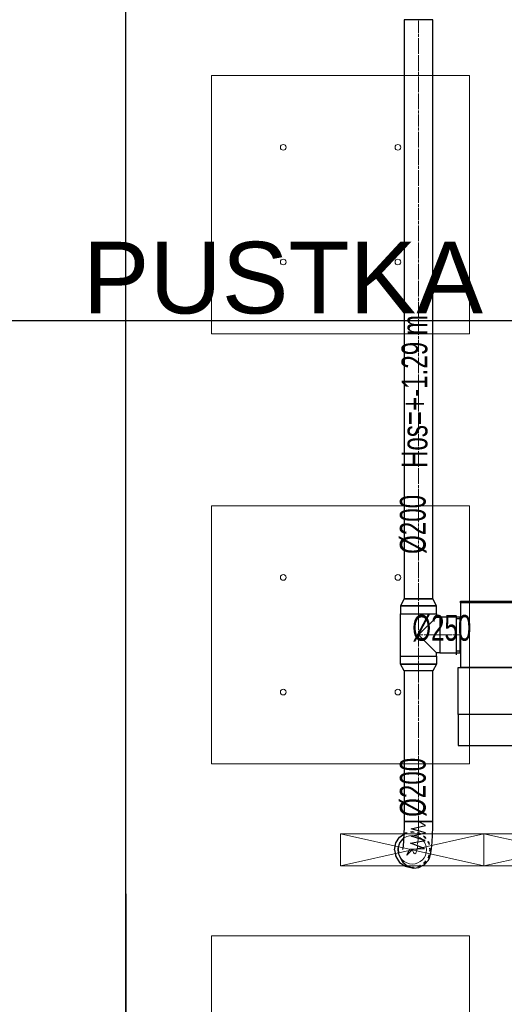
# Model space of a CAD drawing. Header units: centimetres. Extents: x -228435 to 46820, y -89367 to 152985.
# Tile 120 of 252: x -53280 to -49897, y 79330 to 86198. Entities that reach past the tile are written whole.
import ezdxf

# ---------------------------------------------------------------- set-up
doc = ezdxf.new("R2010")
doc.units = ezdxf.units.CM
doc.header["$LTSCALE"] = 50
for name, pattern in [('CADVENT_CENTERLINE', [9.9, 7.4, -1, 0.5, -1]), ('CADVENT_HIDDEN', [0.8, 0.25, -0.55]), ('Osie rzutów$0$DASHDOT2', [12.7, 6.35, -3.175, 0, -3.175]), ('SU Lampy kwadratowe  -1$0$HIDDENX2', [19.05, 12.7, -6.35])]:
    doc.linetypes.add(name, pattern=pattern)
for name, color, linetype in [('01-103-Went PP_poziom-0_5$0$L_Nawiew', 3, 'Continuous'), ('bgde-nawiewEXP', 1, 'Continuous'), ('bgde-nawiewHIDDEN', 1, 'Continuous'), ('bgde-tekst', 7, 'Continuous'), ('bgde-wywiewSOL', 5, 'Continuous'), ('Osie rzutów$0$ARCH_INFO_OSIE_IST', 8, 'Osie rzutów$0$DASHDOT2'), ('Osie rzutów$0$ARCH_INFO_OSIE_OPISY_IST', 8, 'Continuous'), ('Pomieszczenia -05$0$ARCH_INFO_OPISY', 8, 'Continuous')]:
    doc.layers.add(name, color=color, linetype=linetype)
for name, color, linetype, lineweight in [('bgde-nawiewCEN', 7, 'Continuous', 13), ('bgde_nawiewnik', 11, 'Continuous', 5), ('SU Lampy kwadratowe  -05$0$ARCH_SUFITY_PODWIESZANE', 8, 'Continuous', 9), ('SU Lampy kwadratowe  -1$0$ARCH_SUFITY_PODWIESZANE', 8, 'SU Lampy kwadratowe  -1$0$HIDDENX2', 9)]:
    doc.layers.add(name, color=color, linetype=linetype, lineweight=lineweight)
doc.styles.add('Pomieszczenia -05$0$Arial', font='ARIAL.TTF')

# ---------------------------------------------------------------- blocks, each defined once
blk = doc.blocks.new('Osie rzutów')
at = {"layer": 'Osie rzutów$0$ARCH_INFO_OSIE_IST', "ltscale": 10}
for p, q in [((6860, 12255), (6860, 15006.6)), ((4436.04, 12910), (7599.14, 12910)), ((6860, 12510), (6860, 4623.26))]:
    blk.add_line(p, q, dxfattribs=at)
blk = doc.blocks.new('SU Lampy kwadratowe  -05')
at = {"layer": 'SU Lampy kwadratowe  -05$0$ARCH_SUFITY_PODWIESZANE'}
for centre in [(6970, 13030.75), (7050, 13030.75), (6970, 12950.75), (7050, 12950.75), (6970, 12730.75), (7050, 12730.75), (6970, 12650.75), (7050, 12650.75)]:
    blk.add_circle(centre, 2, dxfattribs=at)
at = {"layer": 'SU Lampy kwadratowe  -1$0$ARCH_SUFITY_PODWIESZANE', "ltscale": 2.5}
for points in [[(6920, 13080.75), (7100, 13080.75), (7100, 12900.75), (6920, 12900.75)], [(6920, 12780.75), (7100, 12780.75), (7100, 12600.75), (6920, 12600.75)], [(6920, 12480.75), (7100, 12480.75), (7100, 12300.75), (6920, 12300.75)]]:
    blk.add_lwpolyline(points, close=True, dxfattribs=at)
blk = doc.blocks.new('A$C066D7839')
at = {"layer": 'bgde_nawiewnik'}
for p, q in [((-50, -11.15), (-50, 11.15)), ((-50, 11.15), (50, 11.15)), ((-50, -11.15), (50, 11.15)), ((50, -11.15), (-50, 11.15)), ((50, 11.15), (50, -11.15)), ((50, -11.15), (-50, -11.15))]:
    blk.add_line(p, q, dxfattribs=at)
blk.add_circle((0, 0), 10, dxfattribs=at)
blk = doc.blocks.new('A$C5B3E7367')
at = {"layer": '01-103-Went PP_poziom-0_5$0$L_Nawiew'}
h = blk.add_hatch(color=256, dxfattribs=at)
h.paths.add_polyline_path([(215, 704), (215, 674), (331.7, 674), (331.7, 612.1), (445.9, 689), (331.7, 765.9), (331.7, 704)])
h.paths.add_polyline_path([(48.3, 704), (48.3, 674), (215, 674), (215, 704)])
for p, q in [((215, 1525), (165, 1525)), ((165, 1525), (165, 1505)), ((215, 1400), (215, 1530)), ((545, 1530), (215, 1530)), ((215, 1530), (215, 1515)), ((545, 1400), (545, 1530)), ((165, 1505), (215, 1505)), ((243.8, 1452), (268.8, 1452)), ((256.2, 1452), (256.2, 1400)), ((326.2, 1452), (351.2, 1452)), ((338.8, 1452), (338.8, 1400)), ((408.8, 1452), (433.8, 1452)), ((421.2, 1452), (421.2, 1400)), ((491.2, 1452), (516.2, 1452)), ((503.8, 1452), (503.8, 1400)), ((0, 1378), (215, 1378)), ((0, 0), (0, 1378)), ((545, 1400), (215, 1400)), ((215, 1400), (215, 1378)), ((215, 1378), (215, 0)), ((545, 0), (545, 1400)), ((445.9, 689), (331.7, 765.9)), ((331.7, 704), (331.7, 765.9)), ((48.3, 704), (331.7, 704)), ((48.3, 704), (48.3, 674)), ((445.9, 689), (331.7, 612.1)), ((48.3, 674), (331.7, 674)), ((331.7, 612.1), (331.7, 674)), ((215, 0), (0, 0)), ((215, 0), (545, 0))]:
    blk.add_line(p, q, dxfattribs=at)
blk = doc.blocks.new('A$C53CA46B8')
at = {"layer": 'bgde-wywiewSOL'}
for p, q in [((200.4, 481.1), (-249.6, 481.1)), ((-249.6, 481.1), (-249.6, -878.9)), ((112.9, 511.1), (-162.1, 511.1)), ((-137.1, 481.1), (-137.1, 511.1)), ((87.9, 481.1), (87.9, 511.1)), ((200.4, 481.1), (200.4, -878.9)), ((200.4, -878.9), (-249.6, -878.9)), ((-137.1, -878.9), (-137.1, -908.9)), ((87.9, -878.9), (87.9, -908.9)), ((112.9, -908.9), (-162.1, -908.9))]:
    blk.add_line(p, q, dxfattribs=at)
at = {"layer": '01-103-Went PP_poziom-0_5$0$L_Nawiew'}
blk.add_blockref('A$C5B3E7367', (-794.6, -893.9), dxfattribs=at)

msp = doc.modelspace()

# ---------------------------------------------------------------- linework, layer by layer
at = {"layer": 'bgde-nawiewCEN', "linetype": 'CADVENT_CENTERLINE', "ltscale": 0.06}
for p, q in [((-50496.365, 82157.114, 359.822), (-50496.365, 86197.824, 359.822)), ((-50496.365, 82054.114, 359.822), (-50496.365, 82157.114, 359.822)), ((-50496.365, 82054.114, 359.822), (-50496.365, 81906.114, 359.822)), ((-50496.365, 81906.114, 359.822), (-50496.365, 81758.114, 359.822)), ((-50346.365, 81906.114, 359.822), (-50496.365, 81906.114, 359.822)), ((-50346.365, 81906.114, 359.822), (-50206.365, 81906.114, 359.822)), ((-50202.365, 81906.114, 359.822), (-50206.365, 81906.114, 359.822)), ((-50496.365, 81758.114, 359.822), (-50496.365, 81655.114, 359.822)), ((-50496.365, 81655.114, 359.822), (-50496.365, 80605.742, 359.822)), ((-50496.365, 80565.602, 359.822), (-50500.161, 80465.897, 359.822)), ((-50496.365, 80605.742, 359.822), (-50496.365, 80565.602, 359.822)), ((-50500.161, 80465.897, 359.822), (-50504.316, 80424.29, 359.822)), ((-50536.122, 80397.617, 359.822), (-50539.917, 80407.586, 359.822)), ((-50531.966, 80389.285, 359.822), (-50536.122, 80397.617, 359.822)), ((-50526.829, 80382.393, 359.822), (-50531.966, 80389.285, 359.822)), ((-50521.103, 80379.695, 359.822), (-50526.829, 80382.393, 359.822)), ((-50515.18, 80383.943, 359.822), (-50521.103, 80379.695, 359.822)), ((-50509.454, 80397.89, 359.822), (-50515.18, 80383.943, 359.822)), ((-50504.316, 80424.29, 359.822), (-50509.454, 80397.89, 359.822))]:
    msp.add_line(p, q, dxfattribs=at)
at = {"layer": 'bgde-nawiewEXP', "linetype": 'Continuous', "elevation": 359.822}
for points in [[(-50596.365, 82157.114), (-50396.365, 82157.114), (-50396.365, 86197.824), (-50596.365, 86197.824)], [(-50611.85, 82108.957), (-50584.754, 82108.957), (-50584.754, 82108.957)], [(-50584.754, 82108.957), (-50544.201, 82108.957), (-50544.201, 82108.957)], [(-50544.201, 82108.957), (-50496.365, 82108.957), (-50496.365, 82108.957)], [(-50496.365, 82108.957), (-50448.53, 82108.957), (-50448.53, 82108.957)], [(-50448.53, 82108.957), (-50407.977, 82108.957), (-50407.977, 82108.957)], [(-50407.977, 82108.957), (-50380.88, 82108.957), (-50380.88, 82108.957)], [(-50380.88, 82108.957), (-50371.365, 82108.957), (-50371.365, 82108.957)], [(-50202.365, 81681.114), (-48842.365, 81681.114), (-48842.365, 82131.114), (-50202.365, 82131.114), (-50202.365, 82141.114), (-48842.365, 82141.114), (-48842.365, 82131.114), (-50202.365, 82131.114)], [(-50346.365, 81781.114), (-50206.365, 81781.114), (-50206.365, 82031.114), (-50346.365, 82031.114), (-50346.365, 81790.629)], [(-50621.365, 81703.271), (-50621.365, 81758.114), (-50371.365, 81758.114), (-50371.365, 81703.271), (-50396.365, 81655.114), (-50596.365, 81655.114)], [(-50621.365, 81703.271), (-50611.85, 81703.271), (-50611.85, 81703.271)], [(-50611.85, 81703.271), (-50584.754, 81703.271), (-50584.754, 81703.271)], [(-50584.754, 81703.271), (-50544.201, 81703.271), (-50544.201, 81703.271)], [(-50544.201, 81703.271), (-50496.365, 81703.271), (-50496.365, 81703.271)], [(-50496.365, 81703.271), (-50448.53, 81703.271), (-50448.53, 81703.271)], [(-50448.53, 81703.271), (-50407.977, 81703.271), (-50407.977, 81703.271)], [(-50407.977, 81703.271), (-50380.88, 81703.271), (-50380.88, 81703.271)], [(-50380.88, 81703.271), (-50371.365, 81703.271), (-50371.365, 81703.271)], [(-50596.365, 80605.742), (-50396.365, 80605.742), (-50396.365, 81655.114), (-50596.365, 81655.114)]]:
    msp.add_lwpolyline(points, close=True, dxfattribs=at)
for points in [[(-50621.365, 81758.114), (-50621.365, 82054.114), (-50371.365, 82054.114), (-50371.365, 82108.957), (-50396.365, 82157.114), (-50596.365, 82157.114), (-50621.365, 82108.957), (-50621.365, 82108.957), (-50611.85, 82108.957), (-50611.85, 82108.957), (-50621.365, 82108.957), (-50621.365, 82054.114), (-50371.365, 82054.114), (-50371.365, 82031.114)], [(-50621.365, 81758.114), (-50371.365, 81758.114), (-50371.365, 81781.114), (-50496.365, 81906.114), (-50371.365, 82031.114), (-50346.365, 82031.114), (-50346.365, 81781.114), (-50371.365, 81781.114)], [(-50206.365, 81781.114), (-50206.365, 82031.114), (-50202.365, 82031.114)], [(-50206.365, 81781.114), (-50202.365, 81781.114)], [(-50639.238, 80419.225), (-50636.131, 80380.331), (-50632.307, 80370.285), (-50628.073, 80361.796), (-50610.407, 80327.267), (-50605.069, 80320.106), (-50575.44, 80294.989), (-50569.133, 80292.016), (-50532.07, 80280.19), (-50493.338, 80283.513), (-50458.832, 80301.479), (-50451.964, 80306.405), (-50427.352, 80335.981), (-50420.597, 80352.436), (-50410.225, 80387.198), (-50404.797, 80415.092), (-50400.316, 80459.952), (-50396.365, 80563.737), (-50396.365, 80605.742), (-50596.365, 80605.742), (-50596.365, 80567.468), (-50600.006, 80471.842), (-50603.836, 80433.489), (-50608.683, 80408.582)], [(-50664.917, 80407.586), (-50655.402, 80455.421), (-50628.306, 80495.974), (-50598.324, 80516.007)], [(-50639.238, 80419.225), (-50627.223, 80456.347), (-50601.917, 80486.046), (-50599.416, 80487.324)], [(-50664.917, 80407.586), (-50655.402, 80359.75), (-50628.306, 80319.197), (-50587.753, 80292.101), (-50539.917, 80282.586), (-50537.973, 80282.972)]]:
    msp.add_lwpolyline(points, dxfattribs=at)
at = {"layer": 'bgde-nawiewEXP', "elevation": 359.822}
msp.add_lwpolyline([(-50539.917, 80407.586), (-50577.764, 80368.824), (-50557.573, 80411.473), (-50454.911, 80416.567), (-50551.297, 80453.704), (-50449.665, 80471.774), (-50548.183, 80503.173), (-50447.367, 80525.219), (-50546.774, 80553.213), (-50446.473, 80577.573), (-50496.365, 80605.742)], dxfattribs=at)
at = {"layer": 'bgde-nawiewHIDDEN', "linetype": 'CADVENT_HIDDEN', "elevation": 359.822}
for points in [[(-50202.365, 81781.114), (-50202.365, 82031.114)], [(-50664.917, 80407.586), (-50655.402, 80455.421), (-50628.306, 80495.974), (-50587.753, 80523.071), (-50598.324, 80516.007)], [(-50664.917, 80407.586), (-50655.402, 80359.75), (-50628.306, 80319.197), (-50587.753, 80292.101), (-50539.917, 80282.586), (-50492.082, 80292.101), (-50537.973, 80282.972)]]:
    msp.add_lwpolyline(points, dxfattribs=at)
msp.add_lwpolyline([(-50587.753, 80523.071), (-50539.917, 80532.586), (-50492.082, 80523.071), (-50451.529, 80495.974), (-50424.432, 80455.421), (-50414.917, 80407.586), (-50424.432, 80359.75), (-50451.529, 80319.197), (-50492.082, 80292.101), (-50451.529, 80319.197), (-50424.432, 80359.75), (-50414.917, 80407.586), (-50424.432, 80455.421), (-50451.529, 80495.974), (-50492.082, 80523.071), (-50539.917, 80532.586)], close=True, dxfattribs=at)

# ---------------------------------------------------------------- block references
at = {"layer": '01-103-Went PP_poziom-0_5$0$L_Nawiew', "xscale": -1, "rotation": 270}
msp.add_blockref('A$C53CA46B8', (-49324.978, 81929.684, 3224.822), dxfattribs=at)
at = {"layer": '01-103-Went PP_poziom-0_5$0$L_Nawiew', "xscale": 10, "yscale": 10, "zscale": 10}
for p in [(-50539.915, 80407.586), (-49539.915, 80407.586)]:
    msp.add_blockref('A$C066D7839', p, dxfattribs=at)
at = {"layer": 'Osie rzutów$0$ARCH_INFO_OSIE_OPISY_IST', "xscale": 10, "yscale": 10, "zscale": 10}
msp.add_blockref('Osie rzutów', (-121140, -45000), dxfattribs=at)
at = {"layer": 'SU Lampy kwadratowe  -05$0$ARCH_SUFITY_PODWIESZANE', "xscale": 10, "yscale": 10, "zscale": 10}
msp.add_blockref('SU Lampy kwadratowe  -05', (-121140, -45000), dxfattribs=at)

# ---------------------------------------------------------------- texts
at = {"layer": 'bgde-tekst', "width": 0.7}
for s, p in [('Hos=+-1.29 m ', (-50434.292, 83070.319, -300.178)), ('%%c200', (-50446.365, 82470.88, 989.822)), ('%%c200', (-50446.365, 80636.734, 989.822))]:
    msp.add_text(s, height=180, rotation=90, dxfattribs=at).set_placement(p)
for p in [(-50539.797, 81865.549, 359.822), (-50539.797, 81865.549, 2279.822)]:
    msp.add_text('%%c250', height=180, dxfattribs=at).set_placement(p)
at = {"layer": 'Pomieszczenia -05$0$ARCH_INFO_OPISY', "insert": (-45020.59, 84324.672), "char_height": 500, "width": 19873.35743, "attachment_point": 5, "style": 'Pomieszczenia -05$0$Arial'}
msp.add_mtext('PUSTKA NAD ŁĄCZNIKIEM KOMUNIKACYJNYM', dxfattribs=at)

doc.saveas('drawing.dxf')
